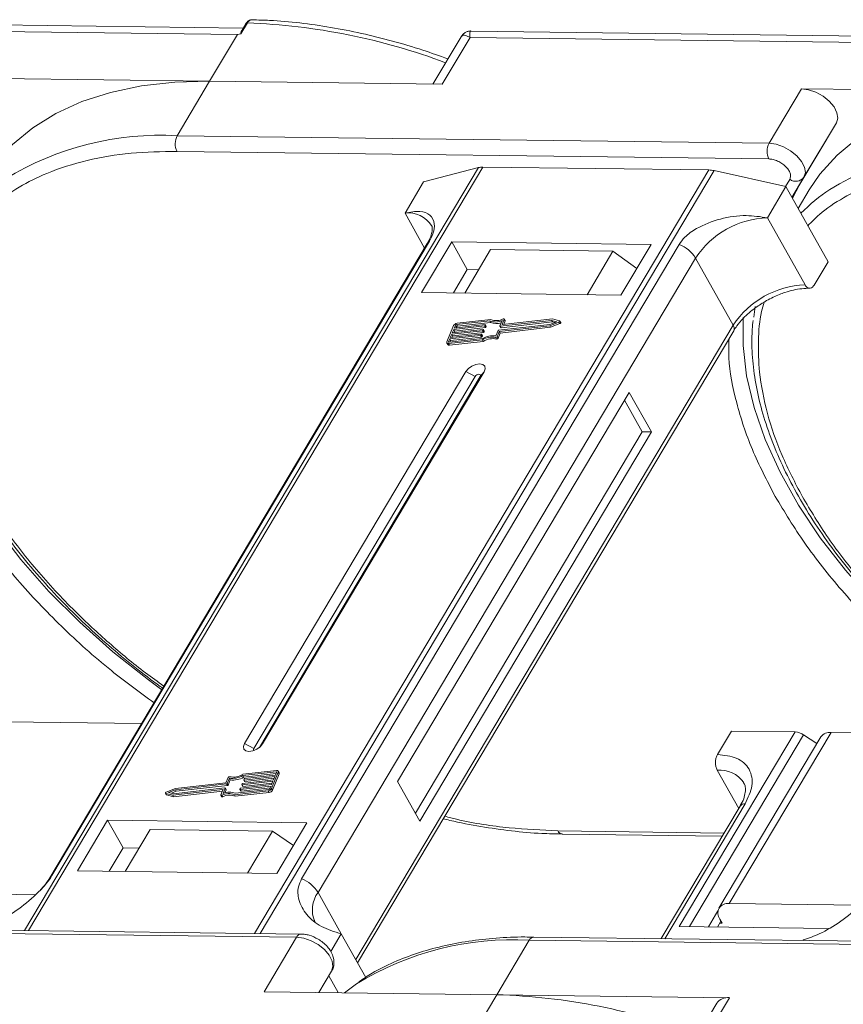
# Model space of a CAD drawing. Header units: millimetres. Extents: x -608 to 1473, y -502 to 956.
# Tile 38 of 52: x 951 to 1005, y 686 to 750. Entities that reach past the tile are written whole.
import ezdxf

# ---------------------------------------------------------------- set-up
doc = ezdxf.new("R2010")
doc.units = ezdxf.units.MM

msp = doc.modelspace()

# ---------------------------------------------------------------- linework, layer by layer
at = {"color": 7, "linetype": 'Continuous', "lineweight": 15}
for p, q in [((927.01, 749.93), (965.542, 749.434)), ((965.914, 749.852), (927.083, 750.352)), ((966.203, 750.191), (965.773, 749.469)), ((966.085, 750.14), (965.824, 749.701)), ((965.542, 749.434), (963.733, 746.392)), ((965.773, 749.469), (965.542, 749.434)), ((980.101, 749.288), (978.267, 746.205)), ((978.877, 746.197), (980.687, 749.239)), ((980.687, 749.239), (1019.219, 748.743)), ((1019.59, 749.161), (980.759, 749.661)), ((963.733, 746.392), (948.588, 746.587)), ((961.622, 742.843), (963.733, 746.392)), ((963.733, 746.392), (978.877, 746.197)), ((1002.265, 745.896), (1000.154, 742.347)), ((1017.409, 745.701), (1002.265, 745.896)), ((1004.538, 743.686), (1002.153, 739.674)), ((1002.427, 740.137), (1004.538, 743.686)), ((1000.154, 742.347), (961.622, 742.843)), ((961.609, 741.821), (1000.141, 741.325)), ((951.94, 691.068), (981.519, 740.798)), ((981.519, 740.798), (996.241, 740.609)), ((981.226, 740.765), (951.669, 691.071)), ((996.241, 740.609), (966.662, 690.878)), ((967.019, 690.874), (996.575, 740.568)), ((977.659, 739.826), (981.226, 740.765)), ((996.575, 740.568), (1001.253, 739.522)), ((976.453, 737.798), (977.659, 739.826)), ((1000.047, 737.494), (1001.253, 739.522)), ((1001.505, 739.999), (1001.225, 739.529)), ((1001.253, 739.522), (1003.993, 734.633)), ((1001.646, 738.822), (1002.427, 740.137)), ((1001.646, 738.822), (1002.153, 739.674)), ((1002.153, 739.674), (1001.673, 738.773)), ((1002.774, 739.306), (1002.054, 738.094)), ((976.453, 737.798), (977.728, 735.523)), ((1002.498, 733.12), (1000.047, 737.494)), ((977.904, 735.82), (953.328, 694.498)), ((953.469, 694.651), (978.046, 735.973)), ((994.297, 735.764), (969.72, 694.442)), ((979.496, 735.92), (977.536, 732.624)), ((992.473, 735.753), (979.496, 735.92)), ((979.496, 735.92), (980.506, 734.119)), ((990.513, 732.457), (992.473, 735.753)), ((982.027, 735.428), (980.338, 732.588)), ((989.99, 735.325), (982.027, 735.428)), ((988.301, 732.486), (989.99, 735.325)), ((989.99, 735.325), (991.549, 734.2)), ((970.79, 693.551), (995.367, 734.873)), ((997.818, 730.498), (995.367, 734.873)), ((1003.088, 733.112), (1003.993, 734.633)), ((980.506, 734.119), (979.601, 732.598)), ((981.243, 734.109), (980.506, 734.119)), ((977.536, 732.624), (990.513, 732.457)), ((999.243, 731.723), (999.156, 731.013)), ((981.967, 730.779), (979.802, 730.534)), ((982.038, 730.871), (979.839, 730.623)), ((979.86, 730.431), (982.025, 730.676)), ((982.025, 730.676), (981.967, 730.779)), ((982.544, 730.17), (985.885, 730.547)), ((982.635, 730.454), (982.775, 730.796)), ((985.994, 730.813), (982.653, 730.435)), ((982.711, 730.332), (986.051, 730.71)), ((982.913, 730.875), (982.782, 730.555)), ((982.792, 730.536), (982.782, 730.555)), ((986.053, 730.904), (982.8, 730.536)), ((982.878, 730.545), (982.971, 730.772)), ((982.971, 730.797), (982.913, 730.9)), ((982.913, 730.875), (982.971, 730.772)), ((985.871, 730.461), (986.477, 730.702)), ((985.885, 730.547), (986.331, 730.724)), ((985.929, 730.359), (986.535, 730.599)), ((986.331, 730.724), (985.994, 730.813)), ((986.051, 730.71), (985.994, 730.813)), ((986.051, 730.71), (986.197, 730.671)), ((986.511, 730.783), (986.053, 730.904)), ((986.477, 730.702), (986.535, 730.599)), ((986.586, 730.668), (986.528, 730.771)), ((997.818, 730.498), (973.241, 689.176)), ((973.361, 688.963), (997.849, 730.136)), ((979.618, 730.471), (979.182, 729.41)), ((979.402, 729.688), (981.412, 729.915)), ((979.493, 729.909), (979.402, 729.688)), ((981.502, 730.136), (979.493, 729.909)), ((979.55, 729.806), (979.493, 729.909)), ((979.529, 729.997), (981.539, 730.224)), ((979.62, 730.218), (979.529, 729.997)), ((979.55, 729.806), (981.56, 730.033)), ((981.63, 730.446), (979.62, 730.218)), ((979.677, 730.115), (979.62, 730.218)), ((979.634, 730.009), (979.677, 730.115)), ((979.656, 730.307), (981.666, 730.534)), ((979.729, 730.484), (979.656, 730.307)), ((979.677, 730.115), (981.687, 730.343)), ((979.786, 730.381), (979.729, 730.484)), ((979.761, 730.319), (979.786, 730.381)), ((979.802, 730.534), (979.86, 730.431)), ((981.43, 729.896), (981.412, 729.852)), ((981.488, 729.805), (981.43, 729.908)), ((981.488, 729.793), (981.43, 729.896)), ((981.56, 730.033), (981.502, 730.136)), ((981.557, 730.206), (981.539, 730.161)), ((981.597, 730.058), (981.539, 730.161)), ((981.615, 730.115), (981.557, 730.218)), ((981.615, 730.103), (981.557, 730.206)), ((981.597, 730.058), (981.615, 730.103)), ((981.687, 730.343), (981.63, 730.446)), ((981.685, 730.515), (981.666, 730.471)), ((981.724, 730.368), (981.666, 730.471)), ((981.742, 730.425), (981.685, 730.527)), ((981.742, 730.412), (981.685, 730.515)), ((981.724, 730.368), (981.742, 730.412)), ((982.367, 729.802), (982.507, 730.144)), ((982.45, 729.748), (982.591, 730.09)), ((982.508, 729.645), (982.649, 729.988)), ((982.591, 730.09), (985.871, 730.461)), ((982.649, 729.988), (982.591, 730.09)), ((982.634, 730.441), (982.692, 730.338)), ((982.649, 729.988), (985.929, 730.359)), ((982.711, 730.332), (982.653, 730.435)), ((985.929, 730.359), (985.871, 730.461)), ((979.181, 729.335), (979.239, 729.232)), ((979.365, 729.599), (979.293, 729.422)), ((979.293, 729.422), (979.314, 729.385)), ((979.294, 729.296), (981.493, 729.545)), ((979.351, 729.193), (979.294, 729.296)), ((979.33, 729.384), (981.494, 729.629)), ((979.351, 729.193), (981.55, 729.442)), ((981.375, 729.826), (979.365, 729.599)), ((979.423, 729.496), (979.365, 729.599)), ((979.379, 729.39), (979.423, 729.496)), ((979.423, 729.496), (981.433, 729.724)), ((979.507, 729.699), (979.55, 729.806)), ((981.433, 729.724), (981.375, 729.826)), ((981.47, 729.749), (981.412, 729.852)), ((981.47, 729.749), (981.488, 729.793)), ((981.55, 729.442), (981.493, 729.545)), ((982.355, 729.699), (982.412, 729.597)), ((982.508, 729.645), (982.45, 729.748)), ((980.419, 727.478), (966.005, 703.243)), ((967.184, 703.227), (981.599, 727.463)), ((980.419, 727.478), (981.014, 727.164)), ((981.599, 727.463), (981.35, 727.16)), ((981.014, 727.164), (966.599, 702.928)), ((966.976, 702.992), (981.35, 727.16)), ((991.05, 726.115), (975.972, 700.764)), ((992.492, 723.542), (991.05, 726.115)), ((991.902, 723.549), (990.749, 725.608)), ((977.126, 698.705), (991.902, 723.549)), ((977.414, 698.191), (992.492, 723.542)), ((992.492, 723.542), (991.902, 723.549)), ((959.306, 704.55), (950.511, 704.663)), ((1001.847, 704.003), (994.309, 691.327)), ((994.974, 691.319), (1002.404, 703.812)), ((996.795, 702.535), (997.7, 704.056)), ((1003.523, 703.682), (996.889, 692.528)), ((997.554, 692.818), (1004.188, 703.972)), ((997.7, 704.056), (1001.847, 704.003)), ((1003.26, 703.24), (1002.404, 703.812)), ((1012.983, 703.859), (1004.188, 703.972)), ((966.599, 702.928), (966.005, 703.243)), ((967.184, 703.227), (967.031, 703.041)), ((964.933, 701.038), (964.793, 700.696)), ((968.054, 701.402), (965.889, 701.157)), ((965.947, 701.054), (965.889, 701.157)), ((968.09, 701.49), (965.891, 701.242)), ((965.947, 701.054), (968.062, 701.293)), ((967.982, 701.099), (965.972, 700.871)), ((966.009, 700.96), (968.018, 701.187)), ((967.766, 700.315), (968.202, 701.377)), ((967.824, 700.212), (968.26, 701.274)), ((967.891, 700.878), (967.982, 701.099)), ((968.018, 701.187), (968.091, 701.364)), ((968.084, 701.348), (968.054, 701.402)), ((968.26, 701.348), (968.202, 701.451)), ((968.202, 701.377), (968.26, 701.274)), ((996.782, 701.513), (998.176, 699.025)), ((964.84, 700.617), (961.499, 700.239)), ((964.793, 700.696), (961.513, 700.325)), ((961.557, 700.136), (964.897, 700.514)), ((964.897, 700.514), (964.84, 700.617)), ((965.017, 700.984), (964.876, 700.642)), ((964.934, 700.539), (964.876, 700.642)), ((964.934, 700.539), (965.075, 700.881)), ((965.075, 700.881), (965.017, 700.984)), ((967.728, 700.48), (965.718, 700.252)), ((965.754, 700.341), (967.764, 700.568)), ((965.826, 700.581), (965.844, 700.625)), ((965.826, 700.568), (965.884, 700.465)), ((967.855, 700.789), (965.845, 700.562)), ((965.903, 700.459), (965.845, 700.562)), ((965.881, 700.65), (967.891, 700.878)), ((965.903, 700.459), (967.808, 700.674)), ((965.953, 700.878), (966.011, 700.775)), ((965.954, 700.89), (965.972, 700.935)), ((966.03, 700.768), (965.972, 700.871)), ((966.03, 700.768), (967.935, 700.984)), ((967.655, 700.303), (967.728, 700.48)), ((967.764, 700.568), (967.855, 700.789)), ((975.972, 700.764), (977.414, 698.191)), ((960.856, 700.015), (960.913, 699.912)), ((960.873, 700.003), (961.331, 699.883)), ((960.931, 699.9), (960.873, 700.003)), ((961.513, 700.325), (960.906, 700.084)), ((960.931, 699.9), (961.389, 699.78)), ((961.499, 700.239), (961.053, 700.062)), ((961.053, 700.062), (961.39, 699.974)), ((961.244, 700.012), (961.557, 700.136)), ((961.331, 699.883), (964.583, 700.25)), ((961.389, 699.78), (961.331, 699.883)), ((961.389, 699.78), (964.564, 700.139)), ((961.39, 699.974), (964.731, 700.351)), ((961.557, 700.136), (961.499, 700.239)), ((964.47, 699.911), (964.602, 700.231)), ((964.47, 699.887), (964.528, 699.784)), ((964.591, 699.778), (964.533, 699.881)), ((964.599, 700.223), (964.583, 700.25)), ((964.749, 700.332), (964.609, 699.991)), ((964.724, 700.028), (964.807, 700.23)), ((964.807, 700.242), (964.749, 700.345)), ((964.749, 700.332), (964.807, 700.23)), ((965.346, 699.915), (967.545, 700.164)), ((965.346, 699.915), (965.404, 699.812)), ((965.404, 699.812), (967.603, 700.061)), ((965.417, 700.007), (967.581, 700.252)), ((965.699, 700.271), (965.717, 700.315)), ((965.699, 700.259), (965.757, 700.156)), ((965.775, 700.149), (965.718, 700.252)), ((965.775, 700.149), (967.68, 700.365)), ((967.545, 700.164), (967.603, 700.061)), ((967.824, 700.212), (967.766, 700.315)), ((998.264, 699.173), (993.128, 690.538)), ((993.372, 690.534), (998.597, 699.319)), ((957.091, 698.249), (955.131, 694.953)), ((970.067, 698.081), (957.091, 698.249)), ((958.1, 696.447), (957.091, 698.249)), ((968.107, 694.786), (970.067, 698.081)), ((959.856, 697.651), (958.227, 694.913)), ((959.856, 697.651), (967.819, 697.548)), ((966.19, 694.811), (967.819, 697.548)), ((967.819, 697.548), (969.187, 696.601)), ((997.221, 697.419), (986.407, 697.559)), ((986.699, 697.343), (997.096, 697.209)), ((958.1, 696.447), (957.195, 694.926)), ((959.132, 696.434), (958.1, 696.447)), ((955.131, 694.953), (968.107, 694.786)), ((952.405, 693.399), (943.877, 693.509)), ((970.79, 693.551), (972.304, 690.849)), ((1006.081, 692.709), (997.554, 692.818)), ((996.823, 692.339), (996.207, 691.303)), ((997.023, 691.675), (996.797, 691.295)), ((997.095, 691.547), (996.948, 691.549)), ((996.951, 691.804), (997.095, 691.547)), ((930.863, 691.127), (969.395, 690.631)), ((969.693, 690.839), (931.161, 691.335)), ((972.304, 690.849), (971.619, 689.698)), ((972.304, 690.849), (973.892, 688.015)), ((994.309, 691.327), (1004.022, 691.202)), ((969.395, 690.631), (967.285, 687.082)), ((982.429, 686.887), (984.54, 690.437)), ((984.54, 690.437), (1023.072, 689.941)), ((1023.37, 690.148), (984.838, 690.644)), ((1002.361, 690.419), (1002.387, 690.462)), ((971.669, 688.421), (970.845, 687.037)), ((970.845, 687.037), (971.669, 688.421)), ((971.49, 688.121), (972.107, 687.02)), ((967.285, 687.082), (982.429, 686.887)), ((982.429, 686.887), (980.62, 683.845)), ((997.574, 686.693), (982.429, 686.887)), ((996.742, 686.329), (994.687, 682.875)), ((995.764, 683.651), (997.574, 686.693))]:
    msp.add_line(p, q, dxfattribs=at)
at = {"color": 7, "linetype": 'Continuous', "lineweight": 15, "flags": 128}
for points in [[(963.733, 746.392), (961.457, 746.331), (959.302, 746.088), (957.285, 745.665), (955.422, 745.065), (953.728, 744.294), (952.217, 743.358), (950.901, 742.263), (949.79, 741.02), (949.098, 739.997)], [(1004.538, 743.686), (1004.626, 743.986), (1004.573, 744.34), (1004.383, 744.716), (1004.072, 745.084), (1003.668, 745.411), (1003.206, 745.669), (1002.724, 745.835), (1002.265, 745.896)], [(1017.409, 745.701), (1015.134, 745.64), (1012.979, 745.397), (1010.962, 744.974), (1009.099, 744.374), (1007.405, 743.603), (1005.894, 742.667), (1004.577, 741.572), (1003.467, 740.329), (1002.774, 739.306)], [(1002.427, 740.137), (1002.515, 740.437), (1002.462, 740.791), (1002.272, 741.167), (1001.961, 741.535), (1001.558, 741.862), (1001.095, 742.119), (1000.613, 742.286), (1000.154, 742.347)], [(977.904, 735.82), (977.963, 735.899), (978.046, 735.973)], [(960.614, 706.75), (959.747, 707.388), (957.437, 709.224), (955.271, 711.153), (953.267, 713.159), (951.443, 715.225), (949.814, 717.334), (948.394, 719.467), (947.196, 721.607), (946.228, 723.734), (945.5, 725.831), (945.018, 727.88), (944.786, 729.864), (944.801, 731.698)], [(982.782, 730.555), (982.781, 730.551), (982.78, 730.547), (982.781, 730.543), (982.783, 730.54), (982.787, 730.538), (982.79, 730.536), (982.795, 730.536), (982.8, 730.536)], [(982.85, 730.906), (982.865, 730.911), (982.879, 730.913), (982.892, 730.913), (982.903, 730.909), (982.911, 730.903), (982.915, 730.895), (982.916, 730.886), (982.913, 730.875)], [(986.511, 730.783), (986.522, 730.778), (986.529, 730.77), (986.531, 730.759), (986.528, 730.747), (986.52, 730.734), (986.509, 730.721), (986.494, 730.71), (986.477, 730.702)], [(986.535, 730.599), (986.552, 730.607), (986.566, 730.618), (986.578, 730.631), (986.586, 730.644), (986.588, 730.656), (986.586, 730.667), (986.586, 730.668)], [(1014.291, 706.059), (1013.423, 706.697), (1011.113, 708.533), (1008.947, 710.462), (1006.944, 712.468), (1005.12, 714.534), (1003.491, 716.643), (1002.071, 718.776), (1000.872, 720.916), (999.905, 723.043), (999.177, 725.14), (998.695, 727.19), (998.463, 729.173), (998.478, 731.007)], [(981.412, 729.915), (981.417, 729.915), (981.422, 729.914), (981.425, 729.913), (981.429, 729.911), (981.431, 729.908), (981.432, 729.904), (981.431, 729.9), (981.43, 729.896)], [(981.539, 730.224), (981.544, 730.225), (981.549, 730.224), (981.553, 730.222), (981.556, 730.22), (981.558, 730.217), (981.559, 730.214), (981.559, 730.21), (981.557, 730.206)], [(981.666, 730.534), (981.671, 730.534), (981.676, 730.534), (981.68, 730.532), (981.683, 730.53), (981.685, 730.527), (981.686, 730.523), (981.686, 730.519), (981.685, 730.515)], [(982.653, 730.435), (982.648, 730.435), (982.643, 730.435), (982.639, 730.437), (982.636, 730.439), (982.634, 730.442), (982.633, 730.446), (982.633, 730.45), (982.635, 730.454)], [(979.294, 729.296), (979.262, 729.295), (979.234, 729.299), (979.21, 729.308), (979.192, 729.321), (979.179, 729.339), (979.174, 729.36), (979.174, 729.384), (979.182, 729.41)], [(979.293, 729.422), (979.29, 729.414), (979.29, 729.406), (979.292, 729.399), (979.296, 729.393), (979.302, 729.388), (979.31, 729.385), (979.319, 729.384), (979.33, 729.384)], [(981.599, 727.463), (981.67, 727.658), (981.639, 727.824), (981.513, 727.936), (981.311, 727.978), (981.062, 727.942), (980.805, 727.835), (980.58, 727.672), (980.419, 727.478)], [(981.35, 727.16), (981.37, 727.215), (981.362, 727.263), (981.326, 727.295), (981.268, 727.307), (981.197, 727.296), (981.124, 727.266), (981.06, 727.219), (981.014, 727.164)], [(966.005, 703.243), (965.934, 703.048), (965.964, 702.882), (966.09, 702.77), (966.293, 702.728), (966.542, 702.764), (966.798, 702.871), (967.024, 703.034), (967.184, 703.227)], [(966.599, 702.928), (966.579, 702.873), (966.588, 702.826), (966.624, 702.794), (966.628, 702.792)], [(968.091, 701.364), (968.094, 701.373), (968.094, 701.38), (968.092, 701.388), (968.088, 701.393), (968.082, 701.398), (968.074, 701.401), (968.064, 701.402), (968.054, 701.402)], [(968.09, 701.49), (968.122, 701.492), (968.15, 701.487), (968.173, 701.478), (968.192, 701.465), (968.204, 701.447), (968.21, 701.426), (968.209, 701.402), (968.202, 701.377)], [(965.845, 700.562), (965.84, 700.562), (965.835, 700.562), (965.831, 700.564), (965.828, 700.566), (965.826, 700.569), (965.825, 700.573), (965.825, 700.577), (965.826, 700.581)], [(965.972, 700.871), (965.967, 700.871), (965.962, 700.872), (965.958, 700.873), (965.955, 700.876), (965.953, 700.879), (965.952, 700.882), (965.952, 700.886), (965.954, 700.89)], [(960.873, 700.003), (960.862, 700.008), (960.855, 700.016), (960.853, 700.027), (960.856, 700.04), (960.863, 700.053), (960.875, 700.065), (960.89, 700.076), (960.906, 700.084)], [(960.913, 699.912), (960.919, 699.905), (960.931, 699.9)], [(964.533, 699.881), (964.519, 699.876), (964.505, 699.873), (964.492, 699.874), (964.481, 699.877), (964.473, 699.883), (964.469, 699.891), (964.468, 699.901), (964.47, 699.911)], [(964.528, 699.784), (964.531, 699.78), (964.539, 699.774), (964.549, 699.771), (964.562, 699.77), (964.576, 699.773), (964.591, 699.778)], [(964.602, 700.231), (964.603, 700.236), (964.603, 700.24), (964.602, 700.243), (964.6, 700.246), (964.597, 700.248), (964.593, 700.25), (964.589, 700.251), (964.583, 700.25)], [(964.731, 700.351), (964.736, 700.352), (964.741, 700.351), (964.744, 700.349), (964.748, 700.347), (964.75, 700.344), (964.751, 700.341), (964.75, 700.337), (964.749, 700.332)], [(965.718, 700.252), (965.712, 700.252), (965.708, 700.253), (965.704, 700.254), (965.701, 700.257), (965.699, 700.259), (965.698, 700.263), (965.698, 700.267), (965.699, 700.271)], [(986.699, 697.343), (986.699, 697.343), (986.69, 697.344)], [(953.326, 694.495), (953.386, 694.577), (953.469, 694.651)], [(969.395, 690.631), (969.855, 690.571), (970.336, 690.404), (970.799, 690.146), (971.203, 689.82), (971.513, 689.452), (971.703, 689.075), (971.757, 688.721), (971.669, 688.421)], [(984.838, 690.644), (984.838, 690.644), (984.846, 690.644)], [(972.514, 687.015), (973.024, 687.402), (973.295, 687.591)]]:
    msp.add_lwpolyline(points, dxfattribs=at)
at = {"color": 7, "linetype": 'Continuous', "lineweight": 15}
for centre, radius, start, end in [((966.186, 750.067), 0.126, 82.49156, 144.10364), ((964.675, 709.248), 40.971, 69.39348, 87.86352), ((960.565, 723.354), 19.517, 86.89523, 121.269), ((962.601, 742.319), 1.11, 151.86538, 206.65442), ((1001.133, 741.823), 1.11, 151.86538, 206.65442), ((1014.242, 722.663), 19.517, 86.89523, 121.269), ((981.494, 739.7), 1.098, 88.72031, 104.14409), ((996.209, 738.971), 1.638, 77.08998, 88.8989), ((1001.896, 740.539), 0.666, 234.0762, 322.90297), ((1010.744, 729.418), 11.94, 123.74678, 135.50714), ((976.66, 735.993), 1.817, 33.1952, 96.53301), ((1000.237, 731.667), 5.83, 91.86957, 146.65022), ((993.488, 733.704), 2.213, 31.86898, 68.55124), ((1002.688, 727.293), 5.83, 91.86957, 146.65022), ((979.872, 730.338), 0.287, 96.59253, 152.29321), ((982.351, 731.747), 1.042, 248.35959, 294.01857), ((982.398, 731.594), 0.991, 247.84687, 288.77105), ((982.408, 731.739), 0.943, 246.89164, 297.97103), ((982.946, 730.784), 0.0276, 333.09852, 26.5741), ((979.813, 730.439), 0.0955, 96.59253, 152.29321), ((979.871, 730.336), 0.0955, 96.59253, 152.29321), ((981.497, 730.183), 0.0478, 276.59253, 332.29321), ((981.555, 730.081), 0.0478, 276.59253, 332.29321), ((981.603, 730.109), 0.0138, 333.02121, 26.65141), ((981.624, 730.493), 0.0478, 276.59253, 332.29321), ((981.682, 730.39), 0.0478, 276.59253, 332.29321), ((981.73, 730.418), 0.0138, 333.02121, 26.65141), ((982.55, 730.122), 0.0478, 96.59253, 152.29321), ((982.707, 730.35), 0.0183, 217.91724, 283.38081), ((997.54, 730.292), 0.346, 333.31625, 36.51573), ((981.37, 729.874), 0.0478, 276.59253, 332.29321), ((981.427, 729.771), 0.0478, 276.59253, 332.29321), ((981.476, 729.799), 0.0138, 333.02121, 26.65141), ((982.115, 728.558), 1.167, 78.13867, 122.23452), ((982.184, 728.44), 1.375, 82.36132, 120.10827), ((982.172, 728.455), 1.167, 78.13867, 122.23452), ((982.369, 729.789), 0.0903, 260.49805, 333.59787), ((982.427, 729.686), 0.0903, 260.49805, 333.59787), ((979.326, 729.3), 0.11, 217.91724, 283.38081), ((1001.792, 702.934), 1.07, 55.09609, 87.03844), ((1004.108, 703.25), 0.727, 83.64232, 143.56702), ((965.014, 700.998), 0.0903, 80.49805, 153.59787), ((965.2, 702.347), 1.375, 262.36132, 300.10827), ((965.269, 702.228), 1.167, 258.13867, 302.23452), ((965.257, 702.244), 1.375, 262.36132, 300.10827), ((968.186, 701.311), 0.0826, 333.02121, 26.65141), ((996.944, 699.611), 1.91, 35.13686, 94.86934), ((964.834, 700.664), 0.0478, 276.59253, 332.29321), ((964.892, 700.561), 0.0478, 276.59253, 332.29321), ((965.887, 700.603), 0.0478, 96.59253, 152.29321), ((965.898, 700.477), 0.0183, 217.91724, 283.38081), ((966.014, 700.912), 0.0478, 96.59253, 152.29321), ((966.026, 700.786), 0.0183, 217.91724, 283.38081), ((964.976, 699.048), 0.943, 66.89164, 117.97103), ((965.033, 698.945), 0.943, 66.89164, 117.97103), ((965.033, 699.039), 1.042, 68.35959, 114.01857), ((964.795, 700.236), 0.0138, 333.02121, 26.65141), ((965.76, 700.293), 0.0478, 96.59253, 152.29321), ((965.771, 700.167), 0.0183, 217.91724, 283.38081), ((967.512, 700.449), 0.287, 276.59253, 332.29321), ((967.57, 700.347), 0.0955, 276.59253, 332.29321), ((967.57, 700.346), 0.287, 276.59253, 332.29321), ((998.557, 698.958), 0.363, 83.64232, 143.56702), ((986.743, 697.707), 0.367, 203.79329, 261.81678), ((968.911, 692.382), 2.213, 31.86898, 68.55124), ((972.328, 692.419), 1.909, 143.64522, 203.44279), ((997.445, 692.197), 0.631, 80.05661, 218.47393), ((969.713, 690.494), 0.346, 93.05406, 156.53827), ((983.479, 670.987), 19.479, 86.87659, 121.52214), ((984.869, 690.282), 0.363, 94.95278, 154.87747), ((981.165, 646.159), 40.748, 69.35834, 88.22275), ((997.464, 685.812), 0.888, 82.87283, 144.3365)]:
    msp.add_arc(centre, radius, start, end, dxfattribs=at)
for points, knots in [([(966.502, 750.399), (966.462, 750.396), (966.382, 750.391), (966.267, 750.337), (966.163, 750.254), (966.111, 750.178), (966.085, 750.14)], [0, 0, 0, 0, 0.254858, 0.509073, 0.758744, 1, 1, 1, 1]), ([(966.51, 750.395), (966.493, 750.396), (966.425, 750.4), (966.313, 750.343), (966.238, 750.239), (966.203, 750.191)], [0, 0, 0, 0, 0.1530543, 0.607068, 1, 1, 1, 1]), ([(979.244, 747.848), (978.702, 748.04), (977.497, 748.469), (975.618, 749.022), (973.609, 749.524), (971.595, 749.921), (969.597, 750.203), (967.893, 750.363), (966.884, 750.378), (966.51, 750.384)], [0, 0, 0, 0, 0.123694, 0.275342, 0.43003, 0.586973, 0.745611, 0.905547, 1, 1, 1, 1]), ([(965.773, 749.469), (965.772, 749.469), (965.77, 749.468), (965.768, 749.469), (965.764, 749.473), (965.761, 749.493), (965.774, 749.578), (965.783, 749.662), (965.824, 749.7), (965.825, 749.701)], [0, 0, 0, 0, 0.007214, 0.014412, 0.026801, 0.065603, 0.248401, 0.979877, 1, 1, 1, 1]), ([(980.756, 749.661), (980.701, 749.658), (980.583, 749.652), (980.403, 749.586), (980.226, 749.468), (980.142, 749.347), (980.099, 749.285)], [0, 0, 0, 0, 0.212442, 0.455273, 0.721982, 1, 1, 1, 1]), ([(980.687, 749.239), (980.585, 749.29), (980.383, 749.391), (980.188, 749.405), (980.138, 749.312), (980.118, 749.277)], [0, 0, 0, 0, 0.384879, 0.766722, 1, 1, 1, 1]), ([(980.758, 749.653), (980.755, 749.656), (980.709, 749.693), (980.668, 749.563), (980.681, 749.347), (980.687, 749.239)], [0, 0, 0, 0, 0.038208, 0.516776, 1, 1, 1, 1]), ([(949.003, 737.667), (949.245, 737.914), (949.917, 738.602), (951.3, 739.519), (953.273, 740.509), (955.697, 741.274), (958.537, 741.765), (960.595, 741.803), (961.609, 741.821)], [0, 0, 0, 0, 0.089262, 0.24819, 0.407138, 0.610435, 0.808191, 1, 1, 1, 1]), ([(1000.141, 741.325), (1000.229, 741.318), (1000.41, 741.303), (1000.708, 741.198), (1000.991, 741.04), (1001.234, 740.842), (1001.423, 740.62), (1001.539, 740.39), (1001.575, 740.17), (1001.528, 740.055), (1001.505, 739.999)], [0, 0, 0, 0, 0.12225, 0.25, 0.37775, 0.5, 0.62225, 0.75, 0.87775, 1, 1, 1, 1]), ([(1002.68, 736.976), (1002.922, 737.224), (1003.594, 737.911), (1004.976, 738.828), (1006.95, 739.818), (1009.374, 740.583), (1012.214, 741.074), (1014.272, 741.112), (1015.285, 741.13)], [0, 0, 0, 0, 0.089262, 0.24819, 0.407138, 0.610435, 0.808191, 1, 1, 1, 1]), ([(978.046, 735.973), (978.132, 736.14), (978.352, 736.569), (978.396, 737.19), (978.127, 737.715), (977.47, 737.981), (976.794, 737.859), (976.453, 737.798)], [0, 0, 0, 0, 0.111335, 0.286497, 0.521289, 0.758582, 1, 1, 1, 1]), ([(1000.047, 737.494), (999.594, 737.563), (998.61, 737.712), (996.969, 737.477), (995.598, 736.932), (994.699, 736.312), (994.414, 735.923), (994.297, 735.764)], [0, 0, 0, 0, 0.222481, 0.483081, 0.73977, 0.893878, 1, 1, 1, 1]), ([(978.179, 736.99), (978.179, 736.989), (978.21, 736.952), (978.224, 736.882), (978.234, 736.638), (978.142, 736.3), (978.028, 736.01), (977.912, 735.838), (977.899, 735.819)], [0, 0, 0, 0, 0.005744, 0.306611, 0.531667, 0.753453, 0.971797, 1, 1, 1, 1]), ([(1003.088, 733.112), (1003.051, 733.061), (1002.977, 732.958), (1002.837, 732.895), (1002.695, 732.911), (1002.578, 732.995), (1002.521, 733.084), (1002.498, 733.12)], [0, 0, 0, 0, 0.214694, 0.429388, 0.644082, 0.858775, 1, 1, 1, 1]), ([(999.994, 732.102), (1000.274, 732.245), (1000.666, 732.447), (1001.256, 732.658), (1001.743, 732.795), (1002.292, 732.892), (1002.623, 732.9), (1002.79, 732.904)], [0, 0, 0, 0, 0.294099, 0.412703, 0.605791, 0.800293, 1, 1, 1, 1]), ([(997.86, 730.137), (997.922, 730.242), (998.081, 730.508), (998.426, 730.906), (998.839, 731.299), (999.337, 731.703), (999.743, 731.949), (999.994, 732.102)], [0, 0, 0, 0, 0.149323, 0.380846, 0.555425, 0.724977, 1, 1, 1, 1]), ([(1002.321, 719.325), (1001.853, 720.225), (1000.903, 722.051), (999.979, 724.781), (999.492, 727.277), (999.424, 729.481), (999.544, 731.003), (999.782, 731.799), (999.844, 732.005)], [0, 0, 0, 0, 0.198524, 0.403205, 0.613647, 0.778148, 0.942668, 1, 1, 1, 1]), ([(945.433, 731.501), (945.399, 731.114), (945.318, 730.195), (945.407, 728.672), (945.666, 726.956), (946.112, 725.201), (946.733, 723.42), (947.527, 721.624), (948.485, 719.824), (949.601, 718.033), (950.864, 716.261), (952.265, 714.522), (953.788, 712.829), (955.415, 711.2), (957.107, 709.659), (958.812, 708.252), (960.004, 707.33), (960.623, 706.892), (960.676, 706.854)], [0, 0, 0, 0, 0.0503207, 0.1196233, 0.1889785, 0.2583344, 0.327647, 0.3968804, 0.4659963, 0.5349555, 0.6037094, 0.6721769, 0.7402153, 0.8075512, 0.8735932, 0.9367934, 0.9945952, 1, 1, 1, 1]), ([(999.11, 730.81), (999.076, 730.423), (998.995, 729.504), (999.084, 727.981), (999.343, 726.265), (999.789, 724.51), (1000.41, 722.729), (1001.204, 720.933), (1002.162, 719.133), (1003.277, 717.342), (1004.541, 715.57), (1005.942, 713.831), (1007.465, 712.138), (1009.091, 710.509), (1010.784, 708.968), (1012.489, 707.562), (1013.681, 706.639), (1014.3, 706.201), (1014.353, 706.163)], [0, 0, 0, 0, 0.050321, 0.119623, 0.188978, 0.258334, 0.327647, 0.39688, 0.465996, 0.534955, 0.603709, 0.672177, 0.740215, 0.807551, 0.873593, 0.936793, 0.994595, 1, 1, 1, 1]), ([(997.548, 729.629), (997.535, 729.217), (997.492, 727.885), (997.986, 725.457), (998.954, 722.427), (1000.021, 720.371), (1000.551, 719.348)], [0, 0, 0, 0, 0.131047, 0.423394, 0.71326, 1, 1, 1, 1]), ([(946.875, 720.039), (947.487, 719.023), (948.729, 716.963), (951.167, 713.883), (954.032, 710.859), (957.028, 708.156), (959.173, 706.592), (960.113, 705.907)], [0, 0, 0, 0, 0.202029, 0.409492, 0.620744, 0.833942, 1, 1, 1, 1]), ([(960.757, 706.989), (960.356, 707.274), (959.108, 708.162), (957.166, 709.787), (954.749, 712.023), (952.426, 714.542), (950.282, 717.288), (949.184, 719.116), (948.644, 720.016)], [0, 0, 0, 0, 0.076289, 0.237481, 0.398693, 0.604886, 0.805459, 1, 1, 1, 1]), ([(1000.551, 719.348), (1001.164, 718.332), (1002.406, 716.272), (1004.844, 713.192), (1007.709, 710.169), (1010.704, 707.465), (1012.85, 705.901), (1013.79, 705.216)], [0, 0, 0, 0, 0.202029, 0.409492, 0.620744, 0.833942, 1, 1, 1, 1]), ([(1014.433, 706.298), (1014.033, 706.583), (1012.784, 707.471), (1010.843, 709.096), (1008.426, 711.332), (1006.103, 713.851), (1003.959, 716.597), (1002.861, 718.425), (1002.321, 719.325)], [0, 0, 0, 0, 0.076289, 0.237481, 0.398693, 0.604886, 0.805459, 1, 1, 1, 1]), ([(996.795, 702.535), (996.764, 702.472), (996.703, 702.347), (996.662, 702.106), (996.667, 701.861), (996.712, 701.655), (996.762, 701.554), (996.782, 701.513)], [0, 0, 0, 0, 0.214694, 0.429388, 0.644082, 0.858775, 1, 1, 1, 1]), ([(998.597, 699.319), (998.785, 699.718), (999.074, 700.332), (999.053, 701.076), (998.879, 701.59), (998.532, 702.006), (997.908, 702.412), (997.234, 702.487), (996.795, 702.535)], [0, 0, 0, 0, 0.239457, 0.368361, 0.5, 0.631639, 0.760543, 1, 1, 1, 1]), ([(998.493, 700.698), (998.53, 700.634), (998.612, 700.491), (998.631, 700.179), (998.55, 699.773), (998.42, 699.427), (998.285, 699.22), (998.254, 699.172)], [0, 0, 0, 0, 0.209538, 0.461851, 0.698708, 0.93023, 1, 1, 1, 1]), ([(986.407, 697.559), (985.357, 697.609), (983.225, 697.711), (980.727, 698.069), (979.297, 698.443), (979.039, 698.51)], [0, 0, 0, 0, 0.442982, 0.899702, 1, 1, 1, 1]), ([(978.943, 698.348), (979.085, 698.312), (979.907, 698.105), (981.395, 697.83), (983.395, 697.54), (985.17, 697.378), (986.248, 697.363), (986.692, 697.356)], [0, 0, 0, 0, 0.052717, 0.30573, 0.561476, 0.819314, 1, 1, 1, 1]), ([(948.71, 691.153), (949.059, 691.269), (949.818, 691.522), (951.144, 692.319), (952.296, 693.256), (953.083, 694.074), (953.358, 694.484), (953.469, 694.651)], [0, 0, 0, 0, 0.222481, 0.483081, 0.73977, 0.893878, 1, 1, 1, 1]), ([(953.322, 694.497), (953.243, 694.369), (953.074, 694.096), (952.809, 693.809), (952.667, 693.657)], [0, 0, 0, 0, 0.467677, 1, 1, 1, 1]), ([(969.72, 694.442), (969.64, 694.266), (969.433, 693.813), (969.509, 692.978), (969.993, 692.069), (970.951, 691.265), (971.851, 690.989), (972.304, 690.849)], [0, 0, 0, 0, 0.111335, 0.286497, 0.521289, 0.758582, 1, 1, 1, 1]), ([(1002.387, 690.462), (1002.736, 690.578), (1003.495, 690.831), (1004.821, 691.628), (1005.973, 692.565), (1006.76, 693.383), (1007.034, 693.793), (1007.146, 693.96)], [0, 0, 0, 0, 0.222481, 0.483081, 0.73977, 0.893878, 1, 1, 1, 1]), ([(970.805, 690.503), (970.607, 690.602), (970.332, 690.74), (969.953, 690.826), (969.784, 690.828), (969.695, 690.83)], [0, 0, 0, 0, 0.5471087, 0.7598003, 1, 1, 1, 1]), ([(971.666, 688.43), (971.674, 688.44), (971.785, 688.569), (971.844, 688.923), (971.794, 689.361), (971.62, 689.729), (971.397, 690.031), (971.128, 690.293), (970.909, 690.436), (970.805, 690.503)], [0, 0, 0, 0, 0.0163928, 0.2107176, 0.4137377, 0.5719294, 0.7055117, 0.8614773, 1, 1, 1, 1]), ([(984.845, 690.631), (984.649, 690.637), (983.806, 690.664), (982.381, 690.586), (980.579, 690.393), (978.863, 690.063), (977.234, 689.609), (975.71, 689.02), (974.436, 688.398), (973.732, 687.918), (973.448, 687.725)], [0, 0, 0, 0, 0.042725, 0.184157, 0.326261, 0.469019, 0.612495, 0.756832, 0.902269, 1, 1, 1, 1])]:
    msp.add_open_spline(points, degree=3, knots=knots, dxfattribs=at)

doc.saveas('drawing.dxf')
